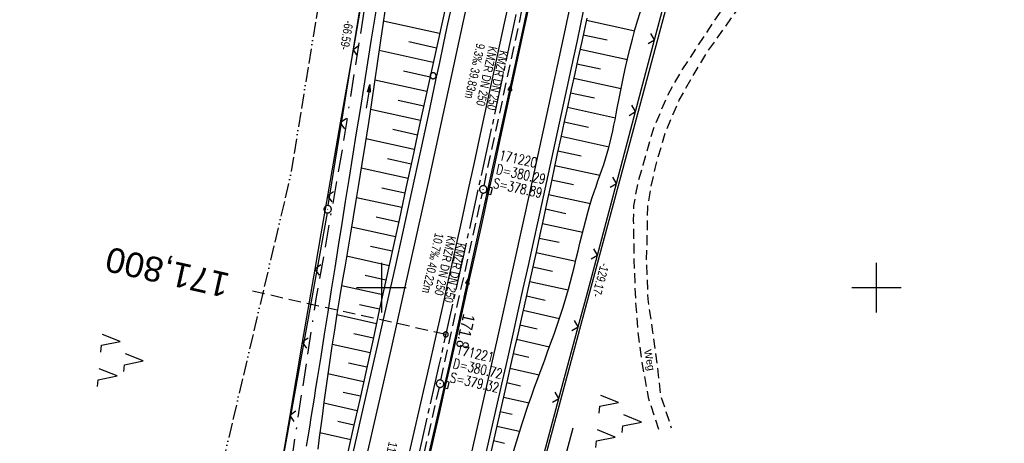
# Model space of a CAD drawing. Extents: x 509317 to 509828, y 453812 to 454779.
# Tile 16 of 23: x 509527 to 509726, y 454369 to 454454. Entities that reach past the tile are written whole.
import ezdxf
from ezdxf.enums import TextEntityAlignment as Align

# ---------------------------------------------------------------- set-up
doc = ezdxf.new("R2010")
doc.units = 0
doc.header["$LTSCALE"] = 10
doc.header["$MEASUREMENT"] = 0
for name, pattern in [('ACAD_ISO13W100', [36, 12, -3, 12, -3, 0, -3, 0, -3]), ('ACAD_ISO16W100', [73, 15, -6.5, 15, -6.5, 15, -7, 1, -7]), ('ACHSE', [5.5, 4, -0.5, 0.5, -0.5]), ('AUSGEZOGEN', [0]), ('LT00', [0]), ('LT11', [0.3, 0.2, -0.1]), ('LT17', [0.15, 0.1, -0.05]), ('STRICHLINIE2', [0.375, 0.25, -0.125])]:
    doc.linetypes.add(name, pattern=pattern)
doc.layers.get('0').update_dxf_attribs({"linetype": 'LT00'})
for name, color, linetype in [('--EK_FBR', 1, 'LT00'), ('--EK_Halt-Pfeil', 4, 'LT00'), ('--EK_Haltung', 7, 'STRICHLINIE2'), ('--EK_Haltung-Text', 140, 'LT00'), ('--EK_Schacht-Text', 5, 'LT00'), ('--EK_ST-93-1', 30, 'LT17'), ('--EL_DFK_AB_L', 21, 'LT00'), ('--EL_DFK_AB_P', 7, 'LT00'), ('--EL_Halt-Pfeil', 4, 'LT00'), ('--EL_Haltung', 182, 'STRICHLINIE2'), ('--EL_Haltung-Text', 182, 'LT00'), ('-AX-093', 35, 'ACHSE'), ('-ST-93-1', 250, 'LT00'), ('ABSTAND', 8, 'LT00'), ('BAB-KABEL', 220, 'ACAD_ISO16W100'), ('DFK_AB_L', 21, 'LT00'), ('DFK_AB_P', 7, 'LT00'), ('DFK_NUTZUNG', 250, 'LT00'), ('DFK_VERMPKT', 252, 'LT00'), ('FELDWEG_TEXT', 250, 'Continuous'), ('GASLTG', 250, 'ACAD_ISO13W100'), ('PFEIL', 140, 'AUSGEZOGEN'), ('V117_AFBR_BAB', 250, 'LT00'), ('V117_BOESCH', 250, 'LT00'), ('V117_BOSCHUNG', 250, 'LT00'), ('V117_ERDWEG', 250, 'LT11'), ('V117_GRABEN', 250, 'LT00'), ('V117_H_BORD', 8, 'LT00'), ('V117_KA_PRUF', 182, 'LT00'), ('V117_LD_MARK', 250, 'LT00'), ('V117_RASTER', 250, 'LT00'), ('V117_SINKK', 182, 'LT00'), ('V117_ZAUN', 40, 'LT00')]:
    doc.layers.add(name, color=color, linetype=linetype)
doc.styles.add('Beschrift', font='ARIAL.TTF')
doc.styles.add('Haltungsbeschriftung', font='ARIAL.TTF', dxfattribs={"width": 0.75})
doc.styles.add('schachtbeschriftung', font='romans.shx', dxfattribs={"width": 0.75, "height": 2})
doc.styles.get("Standard").update_dxf_attribs({"font": 'ARIAL.TTF'})

# ---------------------------------------------------------------- blocks, each defined once
blk = doc.blocks.new('SYMB7010')
at = {"color": 0, "linetype": 'ByBlock'}
for points in [[(-0.031408, 0.499213), (-0.093728, 0.49134), (-0.15457, 0.475719), (-0.212975, 0.452595), (-0.268021, 0.422333), (-0.31884, 0.385411), (-0.36463, 0.342411), (-0.40467, 0.29401), (-0.438329, 0.240973), (-0.465074, 0.184136), (-0.484486, 0.124395), (-0.496256, 0.062692), (-0.5002, 0)], [(-0.5002, 0), (-0.496256, -0.062692), (-0.484486, -0.124395), (-0.465075, -0.184136), (-0.438329, -0.240973), (-0.404671, -0.29401), (-0.36463, -0.342411), (-0.31884, -0.385411), (-0.268021, -0.422333), (-0.212975, -0.452595), (-0.154571, -0.475719), (-0.093728, -0.49134), (-0.031408, -0.499213), (0.031408, -0.499213)], [(0.5002, 0), (0.496256, 0.062692), (0.484485, 0.124395), (0.465074, 0.184136), (0.438329, 0.240973), (0.40467, 0.29401), (0.36463, 0.342411), (0.31884, 0.385411), (0.268021, 0.422333), (0.212975, 0.452595), (0.15457, 0.475719), (0.093728, 0.49134), (0.031408, 0.499213), (-0.031408, 0.499213)], [(0.031408, -0.499213), (0.093728, -0.491341), (0.15457, -0.475719), (0.212975, -0.452595), (0.268021, -0.422333), (0.31884, -0.385411), (0.36463, -0.342411), (0.404671, -0.294011), (0.438329, -0.240974), (0.465075, -0.184136), (0.484486, -0.124395), (0.496256, -0.062692), (0.500201, 0)]]:
    blk.add_lwpolyline(points, dxfattribs=at)
blk = doc.blocks.new('SYMB0003')
at = {"color": 0, "linetype": 'ByBlock'}
for p, q in [((-0.015712, 0), (0.010166, 0.012015)), ((0, -0.021257), (-0.015712, 0)), ((0.010166, 0.012015), (0, -0.021257))]:
    blk.add_line(p, q, dxfattribs=at)
for points in [[(-0.031395, 0.499013), (-0.093691, 0.491144), (-0.154509, 0.475528), (-0.21289, 0.452414), (-0.267913, 0.422164), (-0.318712, 0.385257), (-0.364484, 0.342274), (-0.404509, 0.293893), (-0.438154, 0.240877), (-0.464888, 0.184062), (-0.484292, 0.124345), (-0.496058, 0.062667), (-0.5, 0)], [(-0.5, 0), (-0.496058, -0.062667), (-0.484292, -0.124345), (-0.464888, -0.184062), (-0.438154, -0.240877), (-0.404509, -0.293893), (-0.364485, -0.342274), (-0.318712, -0.385257), (-0.267914, -0.422164), (-0.21289, -0.452414), (-0.154509, -0.475529), (-0.093691, -0.491144), (-0.031395, -0.499014), (0.031395, -0.499014)], [(0.5, 0), (0.496057, 0.062667), (0.484292, 0.124345), (0.464888, 0.184062), (0.438153, 0.240877), (0.404509, 0.293893), (0.364484, 0.342274), (0.318712, 0.385257), (0.267913, 0.422164), (0.21289, 0.452414), (0.154509, 0.475528), (0.093691, 0.491144), (0.031395, 0.499013), (-0.031395, 0.499013)], [(0.031395, -0.499014), (0.093691, -0.491144), (0.154509, -0.475529), (0.21289, -0.452414), (0.267914, -0.422164), (0.318712, -0.385257), (0.364485, -0.342274), (0.404509, -0.293893), (0.438154, -0.240877), (0.464889, -0.184062), (0.484292, -0.124345), (0.496058, -0.062667), (0.5, 0)]]:
    blk.add_lwpolyline(points, dxfattribs=at)
blk = doc.blocks.new('SYMB7221')
at = {"color": 0, "linetype": 'ByBlock'}
for p, q in [((0, 0.435), (-0.11, 0.065)), ((0.11, 0.065), (0, 0.435)), ((0.25, 0.065), (0.11, 0.065)), ((-0.35, -0.065), (-0.46, -0.435)), ((0.35, -0.065), (0.24, -0.435))]:
    blk.add_line(p, q, dxfattribs=at)
for points in [[(-0.1, -0.435), (-0.24, -0.435), (-0.35, -0.065)], [(0.6, -0.435), (0.46, -0.435), (0.35, -0.065)]]:
    blk.add_lwpolyline(points, dxfattribs=at)
blk = doc.blocks.new('Pfreil3')
at = {"layer": 'PFEIL'}
blk.add_hatch(color=256, dxfattribs=at).paths.add_polyline_path([(-1.55, 0.27), (-1.55, -0.27), (0, 0)])
for p, q in [((-1.55, 0), (-4.83, 0)), ((-1.55, -0.27), (-1.55, 0.27)), ((-1.55, 0.27), (0, 0)), ((0, 0), (-1.55, -0.27))]:
    blk.add_line(p, q, dxfattribs=at)
blk = doc.blocks.new('SYMB0652')
at = {"color": 0, "linetype": 'ByBlock'}
blk.add_lwpolyline([(-0.15, -0.075), (0.15, -0.075), (0.15, 0.075), (-0.15, 0.075), (-0.15, -0.075)], dxfattribs=at)
blk = doc.blocks.new('SYMB0024')
at = {"color": 0, "linetype": 'ByBlock'}
for p, q in [((-0.5, 0.5), (0, 0)), ((0, 0), (0.5, 0.5))]:
    blk.add_line(p, q, dxfattribs=at)
blk = doc.blocks.new('SYMB0070')
at = {"color": 0, "linetype": 'ByBlock'}
for p, q in [((-0.5, 0), (0.2, 0)), ((0.5, 0), (0.2, 0.1)), ((0.2, 0.1), (0.2, 0)), ((0.468, 0), (0.21, 0.086)), ((0.21, 0.086), (0.21, -0.086)), ((0.21, -0.086), (0.468, 0)), ((0.22, -0.072), (0.437, 0)), ((0.23, -0.058), (0.405, 0)), ((0.24, -0.045), (0.374, 0)), ((0.342, 0), (0.25, 0.031)), ((0.25, 0.031), (0.25, -0.031)), ((0.25, -0.031), (0.342, 0)), ((0.26, -0.017), (0.31, 0)), ((0.27, -0.003), (0.279, 0))]:
    blk.add_line(p, q, dxfattribs=at)
for points in [[(0.2, 0), (0.2, -0.1), (0.5, 0)], [(0.437, 0), (0.22, 0.072), (0.22, -0.072)], [(0.405, 0), (0.23, 0.058), (0.23, -0.058)], [(0.374, 0), (0.24, 0.045), (0.24, -0.045)], [(0.31, 0), (0.26, 0.017), (0.26, -0.017)], [(0.279, 0), (0.27, 0.003), (0.27, -0.003)]]:
    blk.add_lwpolyline(points, dxfattribs=at)
blk = doc.blocks.new('SYMB2')
at = {"color": 0, "linetype": 'ByBlock', "flags": 128}
for points in [[(-0.031395, 0.499013), (-0.093691, 0.491144), (-0.154509, 0.475528), (-0.21289, 0.452414), (-0.267913, 0.422164), (-0.318712, 0.385257), (-0.364484, 0.342274), (-0.404509, 0.293893), (-0.438154, 0.240877), (-0.464888, 0.184062), (-0.484292, 0.124345), (-0.496058, 0.062667), (-0.5, 0)], [(-0.5, 0), (-0.496058, -0.062667), (-0.484292, -0.124345), (-0.464888, -0.184062), (-0.438154, -0.240877), (-0.404509, -0.293893), (-0.364485, -0.342274), (-0.318712, -0.385257), (-0.267914, -0.422164), (-0.21289, -0.452414), (-0.154509, -0.475529), (-0.093691, -0.491144), (-0.031395, -0.499014), (0.031395, -0.499014)], [(0.5, 0), (0.496057, 0.062667), (0.484292, 0.124345), (0.464888, 0.184062), (0.438153, 0.240877), (0.404509, 0.293893), (0.364484, 0.342274), (0.318712, 0.385257), (0.267913, 0.422164), (0.21289, 0.452414), (0.154509, 0.475528), (0.093691, 0.491144), (0.031395, 0.499013), (-0.031395, 0.499013)], [(0.031395, -0.499014), (0.093691, -0.491144), (0.154509, -0.475529), (0.21289, -0.452414), (0.267914, -0.422164), (0.318712, -0.385257), (0.364485, -0.342274), (0.404509, -0.293893), (0.438154, -0.240877), (0.464889, -0.184062), (0.484292, -0.124345), (0.496058, -0.062667), (0.5, 0)]]:
    blk.add_lwpolyline(points, dxfattribs=at)

msp = doc.modelspace()

# ---------------------------------------------------------------- linework, layer by layer
at = {"layer": '--EK_FBR', "linetype": 'LT11', "flags": 128}
for points in [[(509722.3, 454538.12), (509705.19, 454541.51), (509700.4, 454541.91), (509696.95, 454541.43), (509694.56, 454540.85), (509692.68, 454539.57), (509691.3, 454538.48), (509688.52, 454535.49), (509686.86, 454532.54), (509685.58, 454529.74), (509684.63, 454527.73), (509680.54, 454517.32), (509679.61, 454514.3), (509677.98, 454508.06), (509676, 454496.98), (509674.86, 454487.6), (509674.45, 454479.3), (509674.78, 454473.77), (509674.69, 454469.31), (509674.69, 454469.31), (509673.89, 454465.06), (509671.74, 454460.38), (509667.27, 454454.03), (509663.64, 454448.5), (509660.47, 454443.66), (509657.83, 454438.96), (509654.89, 454431.99), (509653.41, 454426.91), (509652.82, 454424.77), (509651.73, 454421.02), (509650.95, 454416.55), (509650.88, 454413.55), (509651.01, 454405.6), (509651.31, 454397.49), (509651.81, 454390.99), (509652.74, 454384.11), (509653.88, 454377.84), (509656.16, 454370.93)], [(509725.82, 454534.37), (509704.76, 454538.4), (509700.48, 454538.76), (509697.45, 454538.47), (509695.8, 454538.07), (509694.66, 454537.28), (509693.57, 454536.18), (509691.67, 454534.04), (509690.07, 454531.68), (509688.18, 454528.23), (509687.39, 454526.54), (509683.97, 454517.04), (509682.31, 454512.28), (509680.99, 454506.58), (509678.97, 454496.53), (509677.86, 454487.35), (509677.45, 454479.31), (509677.78, 454473.86), (509677.52, 454469.02), (509677.52, 454469.02), (509676.25, 454464.21), (509673.91, 454459.13), (509669.31, 454452.59), (509665.74, 454447.59), (509662.63, 454442.4), (509660.08, 454437.86), (509657.25, 454431.15), (509655.82, 454426.22), (509655.22, 454424.08), (509654.38, 454420.3), (509653.73, 454416.29), (509653.69, 454413.1), (509653.51, 454405.67), (509653.81, 454397.71), (509654.78, 454391.11), (509655.69, 454384.39), (509656.34, 454378.38), (509658.54, 454371.71)]]:
    msp.add_lwpolyline(points, dxfattribs=at)
at = {"layer": '--EK_FBR', "color": 2}
for points in [[(509626.08, 454459.29), (509624.82, 454453.45), (509623.61, 454447.83), (509622.4, 454442.22), (509621.19, 454436.61), (509619.97, 454431), (509618.72, 454425.28), (509617.46, 454419.55), (509616.21, 454413.83), (509614.95, 454408.1), (509614.1, 454404.23), (509613.24, 454400.36), (509612.39, 454396.5), (509611.53, 454392.63), (509610.66, 454388.76), (509609.78, 454384.9), (509604.49, 454361.75)], [(509630.11, 454458.46), (509628.85, 454452.59), (509627.65, 454446.99), (509626.44, 454441.39), (509625.22, 454435.79), (509624, 454430.19), (509622.76, 454424.47), (509621.51, 454418.74), (509620.25, 454413.01), (509618.99, 454407.29), (509617.28, 454399.58), (509615.56, 454391.87), (509613.82, 454384.16), (509612.76, 454379.5), (509611.71, 454374.84), (509610.64, 454370.18), (509609.58, 454365.52)]]:
    msp.add_lwpolyline(points, dxfattribs=at)
at = {"layer": '--EK_FBR'}
for points in [[(509593.88, 454364.91), (509594.96, 454369.63), (509596.05, 454374.36), (509597.13, 454379.09), (509598.21, 454383.82), (509599.29, 454388.55), (509601.03, 454396.24), (509602.76, 454403.94), (509604.47, 454411.63), (509606.16, 454419.34), (509607.84, 454427.04), (509609.49, 454434.76), (509610.26, 454438.34), (509611.02, 454441.93), (509611.78, 454445.52), (509612.54, 454449.11), (509613.31, 454452.7), (509614.07, 454456.29)], [(509640.76, 454455.84), (509639.51, 454449.97), (509638.31, 454444.39), (509637.11, 454438.81), (509635.91, 454433.22), (509634.7, 454427.64), (509633.69, 454423.01), (509632.67, 454418.37), (509631.65, 454413.74), (509630.63, 454409.11), (509629.61, 454404.48), (509628.59, 454399.86), (509627.57, 454395.24), (509626.55, 454390.62), (509625.51, 454386.01), (509624.47, 454381.39), (509623.6, 454377.55), (509622.73, 454373.71), (509621.85, 454369.87), (509620.97, 454366.03)]]:
    msp.add_lwpolyline(points, dxfattribs=at)
at = {"layer": '--EK_Haltung'}
for p, q in [((509620.73, 454420.6), (509628.83, 454458.06)), ((509612, 454381.34), (509620.41, 454419.13)), ((509611.65, 454379.88), (509603.12, 454342.75))]:
    msp.add_line(p, q, dxfattribs=at)
at = {"layer": '--EK_Schacht-Text', "flags": 128}
msp.add_lwpolyline([(509638.65, 454371.62), (509633.46, 454352.32), (509617.08, 454356.99), (509602.95, 454342.02)], dxfattribs=at)
at = {"layer": '--EK_ST-93-1', "ltscale": 2.5}
msp.add_line((509613.01, 454390.56), (509573.97, 454399.28), dxfattribs=at)
at = {"layer": '--EL_DFK_AB_L'}
for p, q in [((509589.26, 454416.59), (509599.64, 454480.85)), ((509659.12, 454462.67), (509626, 454339.37)), ((509589.01, 454415.11), (509567.02, 454293.07))]:
    msp.add_line(p, q, dxfattribs=at)
at = {"layer": '--EL_Haltung'}
for p, q in [((509620.73, 454420.6), (509628.83, 454458.06)), ((509612, 454381.34), (509620.41, 454419.13)), ((509611.65, 454379.88), (509603.12, 454342.75))]:
    msp.add_line(p, q, dxfattribs=at)
at = {"layer": '-AX-093', "ltscale": 0.2}
msp.add_lwpolyline([(509682.85, 454744.84), (509680.66, 454731.99), (509676.6, 454708.71), (509672.47, 454685.44), (509668.26, 454662.19), (509663.98, 454638.95), (509659.61, 454615.73), (509655.16, 454592.52), (509650.64, 454569.33), (509646.04, 454546.15), (509641.35, 454522.99), (509636.59, 454499.84), (509631.76, 454476.71), (509626.84, 454453.6), (509621.85, 454430.5), (509616.77, 454407.42), (509611.62, 454384.36), (509606.39, 454361.31)], dxfattribs=at)
at = {"layer": 'BAB-KABEL', "ltscale": 0.03, "flags": 128}
msp.add_lwpolyline([(509654.18, 454752.31), (509649.8, 454731.91), (509645.39, 454711.52), (509640.68, 454673.99), (509628.98, 454666.4), (509623.35, 454623.69), (509618.17, 454588.72), (509612.85, 454551.17), (509607.22, 454515.13), (509602.81, 454490.11), (509597.97, 454465.58), (509592.07, 454427.9), (509586.78, 454397.77), (509581.94, 454365.98), (509576.64, 454335.85), (509570.59, 454300.15), (509566.51, 454283.22), (509563.93, 454275.01), (509554.7, 454243.68), (509546.38, 454216.59), (509537.75, 454189.63), (509530.61, 454161.42), (509521.72, 454129.27), (509507.61, 454076.48), (509491.41, 454016.32), (509481.47, 453981.55), (509458.21, 453903.63), (509443.88, 453851.22)], dxfattribs=at)
at = {"layer": 'DFK_AB_L'}
for p, q in [((509589.26, 454416.59), (509599.64, 454480.85)), ((509659.12, 454462.67), (509626, 454339.37)), ((509589.01, 454415.11), (509567.02, 454293.07))]:
    msp.add_line(p, q, dxfattribs=at)
at = {"layer": 'GASLTG', "ltscale": 0.025, "flags": 128}
msp.add_lwpolyline([(509636.99, 454756.79), (509630.01, 454722.15), (509625.52, 454700.41), (509623.56, 454684.93), (509618.48, 454649.27), (509611.85, 454606.09), (509605.58, 454569.67), (509598.82, 454529.7), (509593.28, 454495.72), (509588.46, 454464.7), (509581.73, 454423.05), (509565.4, 454353.78), (509547.78, 454280.34), (509530.41, 454208.18), (509515.13, 454143.3), (509504.09, 454101.66), (509494.78, 454069.32), (509485.05, 454035.41), (509470.65, 453985.96), (509464.08, 453964.07), (509450.2, 453919.85), (509429.44, 453854.99)], dxfattribs=at)
at = {"layer": 'V117_AFBR_BAB', "color": 0}
for points in [[(509626.08, 454459.29), (509624.82, 454453.45), (509623.61, 454447.83), (509622.4, 454442.22), (509621.19, 454436.61), (509619.97, 454431), (509618.72, 454425.28), (509617.46, 454419.55), (509616.21, 454413.83), (509614.95, 454408.1), (509614.1, 454404.23), (509613.24, 454400.36), (509612.39, 454396.5), (509611.53, 454392.63), (509610.66, 454388.76), (509609.78, 454384.9), (509604.49, 454361.75)], [(509630.11, 454458.46), (509628.85, 454452.59), (509627.65, 454446.99), (509626.44, 454441.39), (509625.22, 454435.79), (509624, 454430.19), (509622.76, 454424.47), (509621.51, 454418.74), (509620.25, 454413.01), (509618.99, 454407.29), (509617.28, 454399.58), (509615.56, 454391.87), (509613.82, 454384.16), (509612.76, 454379.5), (509611.71, 454374.84), (509610.64, 454370.18), (509609.58, 454365.52)]]:
    msp.add_lwpolyline(points, dxfattribs=at)
at = {"layer": 'V117_AFBR_BAB'}
for points in [[(509593.88, 454364.91), (509594.96, 454369.63), (509596.05, 454374.36), (509597.13, 454379.09), (509598.21, 454383.82), (509599.29, 454388.55), (509601.03, 454396.24), (509602.76, 454403.94), (509604.47, 454411.63), (509606.16, 454419.34), (509607.84, 454427.04), (509609.49, 454434.76), (509610.26, 454438.34), (509611.02, 454441.93), (509611.78, 454445.52), (509612.54, 454449.11), (509613.31, 454452.7), (509614.07, 454456.29)], [(509640.76, 454455.84), (509639.51, 454449.97), (509638.31, 454444.39), (509637.11, 454438.81), (509635.91, 454433.22), (509634.7, 454427.64), (509633.69, 454423.01), (509632.67, 454418.37), (509631.65, 454413.74), (509630.63, 454409.11), (509629.61, 454404.48), (509628.59, 454399.86), (509627.57, 454395.24), (509626.55, 454390.62), (509625.51, 454386.01), (509624.47, 454381.39), (509623.6, 454377.55), (509622.73, 454373.71), (509621.85, 454369.87), (509620.97, 454366.03)]]:
    msp.add_lwpolyline(points, dxfattribs=at)
at = {"layer": 'V117_BOESCH'}
for points in [[(509612.93, 454456.67), (509611.58, 454450.58), (509610.25, 454444.48), (509608.92, 454438.39), (509607.59, 454432.29), (509606.27, 454426.19), (509604.95, 454420.1), (509603.62, 454414), (509602.3, 454407.9), (509600.97, 454401.81), (509599.64, 454395.71), (509598.31, 454389.62), (509596.97, 454383.53), (509595.61, 454377.44), (509594.25, 454371.35), (509592.88, 454365.26)], [(509626.17, 454365.15), (509627.26, 454368.88), (509628.43, 454372.58), (509629.66, 454376.26), (509630.3, 454378.07), (509630.94, 454379.87), (509631.6, 454381.66), (509632.26, 454383.46), (509632.92, 454385.25), (509633.58, 454387.04), (509634.23, 454388.84), (509634.88, 454390.64), (509635.5, 454392.44), (509636.11, 454394.25), (509636.7, 454396.06), (509637.26, 454397.89), (509637.79, 454399.72), (509638.21, 454401.25), (509638.61, 454402.8), (509638.99, 454404.34), (509639.37, 454405.89), (509639.74, 454407.44), (509640.11, 454408.99), (509640.49, 454410.54), (509640.87, 454412.09), (509641.27, 454413.63), (509641.69, 454415.17), (509642.13, 454416.7), (509642.6, 454418.22), (509642.97, 454419.35), (509643.35, 454420.46), (509643.74, 454421.58), (509644.13, 454422.69), (509644.52, 454423.81), (509644.9, 454424.92), (509645.26, 454426.04), (509645.61, 454427.17), (509645.93, 454428.3), (509646.23, 454429.42), (509646.49, 454430.55), (509646.74, 454431.68), (509646.97, 454432.81), (509647.2, 454433.95), (509647.41, 454435.1), (509647.63, 454436.24), (509648.01, 454438.24), (509648.41, 454440.25), (509648.82, 454442.25), (509649.25, 454444.25), (509649.71, 454446.24), (509650.19, 454448.22), (509650.7, 454450.2), (509651.21, 454452.07), (509651.75, 454453.94), (509652.32, 454455.8)], [(509641.49, 454454.46), (509640.48, 454449.77), (509639.77, 454446.53), (509639.06, 454443.29), (509638.35, 454440.06), (509637.64, 454436.82), (509636.93, 454433.58), (509636.23, 454430.35), (509635.52, 454427.11), (509634.82, 454423.84), (509634.13, 454420.57), (509633.43, 454417.31), (509632.73, 454414.04), (509632.03, 454410.77), (509631.33, 454407.51), (509630.61, 454404.24), (509629.87, 454400.91), (509629.12, 454397.57), (509628.37, 454394.24), (509627.61, 454390.91), (509626.84, 454387.58), (509626.08, 454384.25), (509625.32, 454380.92), (509624.45, 454377.09), (509623.59, 454373.25), (509622.73, 454369.42), (509621.86, 454365.59)]]:
    msp.add_lwpolyline(points, dxfattribs=at)
at = {"layer": 'V117_BOSCHUNG'}
for p, q in [((509611.75, 454451.35), (509600.38, 454453.85)), ((509641.4, 454454.02), (509651.18, 454451.93)), ((509640.77, 454451.1), (509645.58, 454450.06)), ((509611.11, 454448.42), (509605.53, 454449.65)), ((509610.47, 454445.49), (509599.52, 454447.9)), ((509640.13, 454448.18), (509649.68, 454446.09)), ((509639.5, 454445.26), (509644.26, 454444.21)), ((509609.83, 454442.56), (509604.46, 454443.74)), ((509609.19, 454439.63), (509598.65, 454441.95)), ((509638.85, 454442.33), (509648.4, 454440.22)), ((509638.21, 454439.4), (509643.02, 454438.34)), ((509608.55, 454436.7), (509603.38, 454437.83)), ((509607.91, 454433.77), (509597.77, 454436)), ((509637.57, 454436.47), (509647.27, 454434.32)), ((509636.92, 454433.54), (509641.8, 454432.46)), ((509607.27, 454430.83), (509602.3, 454431.93)), ((509606.64, 454427.9), (509596.86, 454430.05)), ((509636.28, 454430.6), (509645.98, 454428.48)), ((509635.64, 454427.65), (509640.38, 454426.63)), ((509606, 454424.97), (509601.2, 454426.03)), ((509605.37, 454422.04), (509595.92, 454424.12)), ((509635.01, 454424.71), (509644.15, 454422.76)), ((509634.38, 454421.78), (509638.77, 454420.84)), ((509604.73, 454419.11), (509600.09, 454420.13)), ((509633.76, 454418.84), (509642.23, 454417.03)), ((509604.1, 454416.18), (509594.96, 454418.19)), ((509633.13, 454415.91), (509637.27, 454415.02)), ((509603.46, 454413.24), (509598.96, 454414.23)), ((509632.51, 454412.97), (509640.66, 454411.23)), ((509602.82, 454410.31), (509593.96, 454412.26)), ((509631.88, 454410.04), (509635.91, 454409.18)), ((509602.19, 454407.38), (509597.82, 454408.34)), ((509631.24, 454407.12), (509639.25, 454405.39)), ((509601.55, 454404.45), (509592.96, 454406.34)), ((509630.6, 454404.2), (509634.56, 454403.33)), ((509600.91, 454401.52), (509596.69, 454402.45)), ((509629.96, 454401.28), (509637.74, 454399.55)), ((509600.27, 454398.59), (509591.96, 454400.41)), ((509629.3, 454398.36), (509633.09, 454397.51)), ((509599.63, 454395.65), (509595.55, 454396.55)), ((509628.64, 454395.44), (509635.96, 454393.79)), ((509598.99, 454392.72), (509590.99, 454394.49)), ((509627.98, 454392.53), (509631.48, 454391.72)), ((509598.35, 454389.79), (509594.43, 454390.66)), ((509627.31, 454389.61), (509633.95, 454388.07)), ((509597.7, 454386.86), (509590.05, 454388.55)), ((509626.64, 454386.69), (509629.78, 454385.96)), ((509597.06, 454383.93), (509593.33, 454384.76)), ((509625.97, 454383.77), (509631.87, 454382.39)), ((509596.41, 454381.01), (509589.16, 454382.6)), ((509625.3, 454380.83), (509628.07, 454380.2)), ((509595.76, 454378.08), (509592.25, 454378.85)), ((509624.63, 454377.9), (509629.83, 454376.73)), ((509595.1, 454375.15), (509588.35, 454376.64)), ((509623.97, 454374.96), (509626.41, 454374.42)), ((509594.45, 454372.22), (509591.2, 454372.94)), ((509623.31, 454372.03), (509627.92, 454371.02)), ((509593.79, 454369.28), (509587.58, 454370.67)), ((509622.65, 454369.11), (509624.84, 454368.62))]:
    msp.add_line(p, q, dxfattribs=at)
at = {"layer": 'V117_ERDWEG', "flags": 128}
for points in [[(509722.3, 454538.12), (509705.19, 454541.51), (509700.4, 454541.91), (509696.95, 454541.43), (509694.56, 454540.85), (509692.68, 454539.57), (509691.3, 454538.48), (509688.52, 454535.49), (509686.86, 454532.54), (509685.58, 454529.74), (509684.63, 454527.73), (509680.54, 454517.32), (509679.61, 454514.3), (509677.98, 454508.06), (509676, 454496.98), (509674.86, 454487.6), (509674.45, 454479.3), (509674.78, 454473.77), (509674.69, 454469.31), (509674.69, 454469.31), (509673.89, 454465.06), (509671.74, 454460.38), (509667.27, 454454.03), (509663.64, 454448.5), (509660.47, 454443.66), (509657.83, 454438.96), (509654.89, 454431.99), (509653.41, 454426.91), (509652.82, 454424.77), (509651.73, 454421.02), (509650.95, 454416.55), (509650.88, 454413.55), (509651.01, 454405.6), (509651.31, 454397.49), (509651.81, 454390.99), (509652.74, 454384.11), (509653.88, 454377.84), (509656.16, 454370.93)], [(509725.82, 454534.37), (509704.76, 454538.4), (509700.48, 454538.76), (509697.45, 454538.47), (509695.8, 454538.07), (509694.66, 454537.28), (509693.57, 454536.18), (509691.67, 454534.04), (509690.07, 454531.68), (509688.18, 454528.23), (509687.39, 454526.54), (509683.97, 454517.04), (509682.31, 454512.28), (509680.99, 454506.58), (509678.97, 454496.53), (509677.86, 454487.35), (509677.45, 454479.31), (509677.78, 454473.86), (509677.52, 454469.02), (509677.52, 454469.02), (509676.25, 454464.21), (509673.91, 454459.13), (509669.31, 454452.59), (509665.74, 454447.59), (509662.63, 454442.4), (509660.08, 454437.86), (509657.25, 454431.15), (509655.82, 454426.22), (509655.22, 454424.08), (509654.38, 454420.3), (509653.73, 454416.29), (509653.69, 454413.1), (509653.51, 454405.67), (509653.81, 454397.71), (509654.78, 454391.11), (509655.69, 454384.39), (509656.34, 454378.38), (509658.54, 454371.71)]]:
    msp.add_lwpolyline(points, dxfattribs=at)
at = {"layer": 'V117_GRABEN'}
for points in [[(509584.88, 454367.97), (509585.2, 454369.89), (509585.52, 454371.83), (509585.84, 454373.78), (509586.15, 454375.74), (509586.47, 454377.7), (509586.78, 454379.67), (509587.1, 454381.64), (509587.81, 454386.13), (509588.52, 454390.62), (509589.23, 454395.09), (509589.93, 454399.56), (509590.64, 454404.02), (509591.34, 454408.48), (509592.05, 454412.94), (509592.76, 454417.39), (509593.47, 454421.85), (509594.23, 454426.57), (509594.99, 454431.29), (509595.75, 454436.02), (509596.51, 454440.74), (509597.27, 454445.47), (509598.03, 454450.2), (509598.54, 454453.43), (509599.06, 454456.67)], [(509600.75, 454456.37), (509600.28, 454453.14), (509599.82, 454449.92), (509599.21, 454445.76), (509598.6, 454441.61), (509597.99, 454437.45), (509597.36, 454433.3), (509596.72, 454429.15), (509596.06, 454425), (509595.4, 454420.85), (509594.86, 454417.59), (509594.31, 454414.32), (509593.76, 454411.05), (509593.21, 454407.78), (509592.65, 454404.52), (509592.1, 454401.25), (509591.56, 454397.98), (509591.02, 454394.71), (509590.5, 454391.44), (509589.99, 454388.17), (509589.5, 454384.89), (509589.02, 454381.62), (509588.7, 454379.24), (509588.38, 454376.87), (509588.07, 454374.49), (509587.76, 454372.12), (509587.46, 454369.74), (509587.16, 454367.36)]]:
    msp.add_lwpolyline(points, dxfattribs=at)
at = {"layer": 'V117_H_BORD'}
msp.add_lwpolyline([(509597.93, 454315.78), (509613.7, 454384.15), (509628.71, 454452.58), (509643.42, 454522.86), (509652.79, 454569.73), (509661.93, 454617.16), (509674.96, 454688.09), (509684.71, 454744.36)], dxfattribs=at)
at = {"layer": 'V117_LD_MARK'}
for points in [[(509692.83, 454742.24), (509691.36, 454733.61), (509687.25, 454709.89), (509683.06, 454686.19), (509678.79, 454662.54), (509674.44, 454638.91), (509670.01, 454615.29), (509665.49, 454591.69), (509660.9, 454568.1), (509656.22, 454544.53), (509651.46, 454520.98), (509646.62, 454497.44), (509641.7, 454473.92), (509636.7, 454450.42), (509633.41, 454435.22), (509630.1, 454420.02), (509626.75, 454404.84), (509623.36, 454389.66), (509619.95, 454374.49), (509616.5, 454359.32)], [(509641.85, 454577.85), (509639.28, 454564.73), (509636.67, 454551.62), (509634.05, 454538.51), (509631.4, 454525.4), (509629.05, 454513.88), (509626.69, 454502.37), (509624.3, 454490.85), (509621.9, 454479.35), (509619.48, 454467.84), (509617.04, 454456.35), (509614.57, 454444.85), (509612.09, 454433.36), (509609.58, 454421.88), (509607.05, 454410.4), (509604.49, 454398.93), (509601.91, 454387.46), (509599.31, 454376), (509596.68, 454364.54)]]:
    msp.add_lwpolyline(points, dxfattribs=at)
at = {"layer": 'V117_RASTER'}
for p, q in [((509600, 454405), (509600, 454395)), ((509700, 454395), (509700, 454405)), ((509605, 454400), (509595, 454400)), ((509705, 454400), (509695, 454400))]:
    msp.add_line(p, q, dxfattribs=at)
at = {"layer": 'V117_ZAUN'}
for p, q in [((509596.86, 454462.87), (509594.28, 454448.09)), ((509651.34, 454435.57), (509655.19, 454450.07)), ((509594.28, 454448.09), (509591.7, 454433.31)), ((509647.49, 454421.07), (509651.34, 454435.57)), ((509591.7, 454433.31), (509589.12, 454418.54)), ((509643.65, 454406.57), (509647.49, 454421.07)), ((509586.56, 454403.76), (509584.01, 454388.97)), ((509635.86, 454377.6), (509639.77, 454392.08)), ((509584.01, 454388.97), (509581.47, 454374.19)), ((509631.94, 454363.12), (509635.86, 454377.6)), ((509581.47, 454374.19), (509578.92, 454359.41))]:
    msp.add_line(p, q, dxfattribs=at)
for points in [[(509655.19, 454450.07), (509658.75, 454463.47), (509659.04, 454464.56)], [(509589.12, 454418.54), (509587.78, 454410.89), (509586.56, 454403.76)], [(509639.77, 454392.08), (509641.5, 454398.48), (509643.65, 454406.57)]]:
    msp.add_lwpolyline(points, dxfattribs=at)

# ---------------------------------------------------------------- block references
at = {"layer": '--EK_Halt-Pfeil', "yscale": 4, "zscale": 4}
for p, xscale, rotation in [((509625.76, 454439.12), 4.00000000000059, 77.79092000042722), ((509617.18, 454400.02), 4.000000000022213, 77.46254000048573)]:
    msp.add_blockref('SYMB0070', p, dxfattribs=dict(at, xscale=xscale, rotation=rotation))
at = {"layer": '--EL_DFK_AB_P', "xscale": 1.500000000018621, "yscale": 1.5, "zscale": 1.5, "rotation": 264.7377099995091}
msp.add_blockref('SYMB0003', (509589.14, 454415.85), dxfattribs=at)
at = {"layer": '--EL_Halt-Pfeil', "yscale": 4, "zscale": 4}
for p, xscale, rotation in [((509625.76, 454439.12), 4.00000000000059, 77.79092000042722), ((509617.18, 454400.02), 4.000000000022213, 77.46254000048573)]:
    msp.add_blockref('SYMB0070', p, dxfattribs=dict(at, xscale=xscale, rotation=rotation))
at = {"layer": '-ST-93-1', "rotation": 274.1956499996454}
msp.add_blockref('SYMB2', (509613.01, 454390.56), dxfattribs=at)
at = {"layer": 'DFK_AB_P', "xscale": 1.500000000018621, "yscale": 1.5, "zscale": 1.5, "rotation": 264.7377099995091}
msp.add_blockref('SYMB0003', (509589.14, 454415.85), dxfattribs=at)
at = {"layer": 'DFK_NUTZUNG', "xscale": 10.00000000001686, "yscale": 10, "zscale": 10, "rotation": 264.7377100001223}
for p in [(509547.56, 454385.59), (509648.2, 454373.26)]:
    msp.add_blockref('SYMB7221', p, dxfattribs=at)
at = {"layer": 'DFK_VERMPKT', "xscale": 1.200000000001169, "yscale": 1.200000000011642, "zscale": 1.2, "rotation": 264.7377100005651}
msp.add_blockref('SYMB7010', (509610.45, 454442.82), dxfattribs=at)
at = {"layer": 'PFEIL', "rotation": 81.07958072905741}
msp.add_blockref('Pfreil3', (509597.68, 454441.07), dxfattribs=at)
at = {"layer": 'V117_KA_PRUF', "xscale": 1.499999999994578, "yscale": 1.5, "zscale": 1.5, "rotation": 255.4038000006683}
for p in [(509620.57, 454419.87), (509611.84, 454380.61)]:
    msp.add_blockref('SYMB0003', p, dxfattribs=at)
at = {"layer": 'V117_SINKK', "zscale": 4.5}
for p, xscale, yscale, rotation in [((509621.94, 454419.55), 4.499999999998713, 4.499999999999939, 257.6348203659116), ((509613.21, 454380.34), 4.499999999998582, 4.500000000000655, 257.1923369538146)]:
    msp.add_blockref('SYMB0652', p, dxfattribs=dict(at, xscale=xscale, yscale=yscale, rotation=rotation))
at = {"layer": 'V117_ZAUN', "yscale": 2.099999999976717, "zscale": 2.1}
for p, xscale, rotation in [((509655.19, 454450.07), 2.099999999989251, 75.13801999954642), ((509594.28, 454448.09), 2.099999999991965, 260.0951300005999), ((509651.34, 454435.57), 2.099999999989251, 75.13801999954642), ((509591.7, 454433.31), 2.099999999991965, 260.0951300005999), ((509647.49, 454421.07), 2.099999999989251, 75.13801999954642), ((509589.12, 454418.54), 2.099999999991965, 260.0951300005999), ((509643.65, 454406.57), 2.099999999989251, 75.13801999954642), ((509586.56, 454403.76), 2.099999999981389, 260.2354000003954), ((509639.77, 454392.08), 2.100000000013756, 74.87571999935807), ((509584.01, 454388.97), 2.099999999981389, 260.2354000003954), ((509635.86, 454377.6), 2.100000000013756, 74.87571999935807), ((509581.47, 454374.19), 2.099999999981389, 260.2354000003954)]:
    msp.add_blockref('SYMB0024', p, dxfattribs=dict(at, xscale=xscale, rotation=rotation))

# ---------------------------------------------------------------- texts
at = {"layer": '--EK_Haltung-Text', "style": 'Haltungsbeschriftung', "width": 0.75}
for s, rotation, p in [('9.3‰ 39.83m', -102.2091, (509619.2, 454449.47)), ('KMZR DN 250', -102.2091, (509621.7, 454448.93)), ('10.7‰ 40.22m', -102.5375, (509610.85, 454411.18)), ('KMZR DN 250', -102.5375, (509613.35, 454410.63)), ('11.1‰ 39.59m', -102.5375, (509601.52, 454368.96))]:
    msp.add_text(s, height=1.8, rotation=rotation, dxfattribs=at).set_placement(p)
at = {"layer": '--EK_Schacht-Text', "style": 'schachtbeschriftung', "width": 0.75}
for s, rotation, p in [('171220', -12.2091, (509623.66, 454425.86)), ('D=380.29', -12.2091, (509623.05, 454423.04)), ('S=378.89', -12.2091, (509622.44, 454420.23)), ('171221', -12.5375, (509614.96, 454386.58)), ('D=380.72', -12.5375, (509614.33, 454383.77)), ('S=379.32', -12.5375, (509613.71, 454380.96))]:
    msp.add_text(s, height=2, rotation=rotation, dxfattribs=at).set_placement(p)
at = {"layer": '--EK_ST-93-1', "style": 'Beschrift'}
msp.add_text('171,800', height=5, rotation=-192.6333, dxfattribs=at).set_placement((509569.09, 454400.36), align=Align.MIDDLE_LEFT)
at = {"layer": '--EL_Haltung-Text', "style": 'Haltungsbeschriftung', "width": 0.75}
for rotation, p in [(-102.2091, (509623.89, 454448.07)), (-102.5375, (509615.31, 454409.17))]:
    msp.add_text('KMZR DN 250', height=1.8, rotation=rotation, dxfattribs=at).set_placement(p)
at = {"layer": '-ST-93-1', "style": 'Beschrift', "width": 0.8}
msp.add_text('  171.8', height=2.5, rotation=-102.6358, dxfattribs=at).set_placement((509616.88, 454396.37))
at = {"layer": 'ABSTAND', "width": 0.75}
for s, rotation, p in [(' -66.59-', -99.175, (509592.67, 454454.61)), (' -129.17-', -105.0351, (509644.47, 454405.64))]:
    msp.add_text(s, height=1.8, rotation=rotation, dxfattribs=at).set_placement(p)
at = {"layer": 'FELDWEG_TEXT', "insert": (509652.58, 454387.26), "char_height": 1.5, "attachment_point": 7, "rotation": 281.3138, "style": 'Beschrift'}
msp.add_mtext('Weg', dxfattribs=at)

doc.saveas('drawing.dxf')
